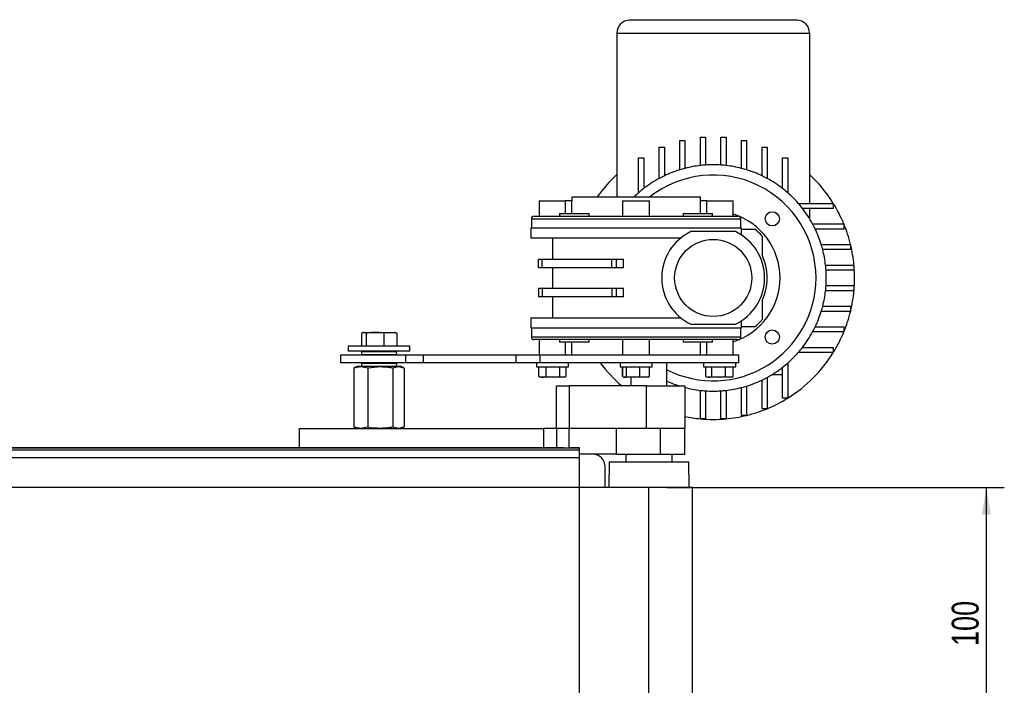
# Model space of a CAD drawing. Header units: millimetres. Extents: x 0 to 420, y 0 to 297.
# Tile 3 of 5: x 130 to 240, y 74 to 148. Entities that reach past the tile are written whole.
import ezdxf

# ---------------------------------------------------------------- set-up
doc = ezdxf.new("R2010")
doc.units = ezdxf.units.MM
doc.layers.add('QUOTE', color=174, linetype='Continuous')
doc.styles.add('SLDTEXTSTYLE3', font='TXT', dxfattribs={"width": 0.75})
doc.dimstyles.new('SLDDIMSTYLE0', dxfattribs={"dimtxt": 3, "dimasz": 3, "dimexe": 0, "dimexo": 0.0625, "dimgap": 0.75, "dimtad": 1, "dimlfac": 3.489065, "dimrnd": 1e-09, "dimzin": 12, "dimdsep": 46, "dimtxsty": 'SLDTEXTSTYLE3', "dimsah": 1, "dimcen": 0.09, "dimadec": 0, "dimazin": 3, "dimtfac": 1, "dimtdec": 3, "dimtofl": 0, "dimtmove": 0, "dimatfit": 3, "dimfxl": 0, "dimfrac": 2, "dimtolj": 1, "dimtzin": 12, "dimarcsym": 0})

# ---------------------------------------------------------------- blocks, each defined once
blk = doc.blocks.new('_D_1')
at = {"layer": 'QUOTE'}
for p, q in [((202.62, 96.2), (240.24, 96.2)), ((238.24, 96.2), (238.24, 67.54)), ((202.62, 67.54), (240.24, 67.54))]:
    blk.add_line(p, q, dxfattribs=at)
for points in [[(238.24, 96.2), (237.74, 93.2), (238.74, 93.2)], [(238.24, 67.54), (238.74, 70.54), (237.74, 70.54)]]:
    blk.add_solid(points, dxfattribs=at)
at = {"layer": 'QUOTE', "insert": (234.38, 78.55), "char_height": 3, "attachment_point": 1, "rotation": 90, "style": 'SLDTEXTSTYLE3'}
blk.add_mtext('100', dxfattribs=at)

msp = doc.modelspace()

# ---------------------------------------------------------------- linework, layer by layer
at = {"color": 7, "linetype": 'Continuous', "lineweight": 25}
for p, q in [((217.0979, 148.2812), (198.4683, 148.2812)), ((206.0194, 148.3385), (206.0194, 148.2812)), ((206.0635, 148.3385), (206.0635, 148.2812)), ((206.0635, 148.3385), (207.7831, 148.3385)), ((207.7831, 148.3385), (207.7831, 148.2812)), ((207.8272, 148.3385), (207.8272, 148.2812)), ((197.0352, 146.8482), (218.531, 146.8482)), ((197.0352, 146.8482), (197.0352, 128.5911)), ((218.531, 146.8482), (218.531, 127.8746)), ((206.3501, 135.2612), (206.9233, 135.2612)), ((206.3501, 132.092), (206.3501, 135.2612)), ((206.9233, 135.2612), (206.9233, 132.1444)), ((208.6429, 135.2612), (209.2162, 135.2612)), ((208.6429, 132.1444), (208.6429, 135.2612)), ((209.2162, 135.2612), (209.2162, 132.092)), ((201.7643, 130.6447), (201.7643, 134.1322)), ((201.7643, 134.1322), (202.3375, 134.1322)), ((202.3375, 134.1322), (202.3375, 130.9374)), ((204.0572, 131.6107), (204.0572, 134.8798)), ((204.0572, 134.8798), (204.6304, 134.8798)), ((204.6304, 134.8798), (204.6304, 131.7733)), ((210.9358, 131.7733), (210.9358, 134.8798)), ((210.9358, 134.8798), (211.509, 134.8798)), ((211.509, 134.8798), (211.509, 131.6107)), ((213.2287, 134.1322), (213.8019, 134.1322)), ((213.2287, 130.9374), (213.2287, 134.1322)), ((213.8019, 134.1322), (213.8019, 130.6447)), ((199.4714, 132.9571), (200.0447, 132.9571)), ((199.4714, 129.047), (199.4714, 132.9571)), ((200.0447, 132.9571), (200.0447, 129.5203)), ((215.5216, 129.5203), (215.5216, 132.9571)), ((215.5216, 132.9571), (216.0948, 132.9571)), ((216.0948, 132.9571), (216.0948, 129.047)), ((192.0196, 128.5911), (192.0196, 128.1612)), ((192.0196, 128.5911), (206.3501, 128.5911)), ((206.3501, 128.1612), (206.3501, 128.5911)), ((188.3653, 128.1612), (188.3653, 126.4415)), ((188.3653, 128.1612), (191.2887, 128.1612)), ((191.2887, 128.1612), (191.2887, 126.7281)), ((192.0372, 128.1612), (191.2887, 128.1612)), ((192.0372, 126.7281), (192.0372, 128.1612)), ((197.6801, 128.1612), (197.6801, 126.4415)), ((197.6801, 128.1612), (200.6895, 128.1612)), ((200.6895, 126.4415), (200.6895, 128.1612)), ((206.3325, 128.1612), (206.3325, 126.7281)), ((207.081, 128.1612), (206.3325, 128.1612)), ((207.081, 126.7281), (207.081, 128.1612)), ((207.081, 128.1612), (210.0043, 128.1612)), ((210.0043, 126.4415), (210.0043, 128.1612)), ((217.2673, 127.8746), (221.1773, 127.8746)), ((221.1773, 127.8746), (221.1773, 127.3014)), ((190.6463, 126.7281), (190.6463, 126.4415)), ((190.6463, 126.7281), (193.9423, 126.7281)), ((193.9423, 126.4415), (193.9423, 126.7281)), ((204.4274, 126.7281), (204.4274, 126.4415)), ((204.4274, 126.7281), (207.7234, 126.7281)), ((207.7234, 126.4415), (207.7234, 126.7281)), ((221.1773, 127.3014), (217.7405, 127.3014)), ((218.531, 127.3014), (218.531, 126.1596)), ((187.5055, 126.1549), (187.5055, 125.1518)), ((187.5055, 126.1549), (210.8642, 126.1549)), ((210.8642, 125.1518), (210.8642, 126.1549)), ((218.8649, 125.5817), (222.3524, 125.5817)), ((222.3524, 125.5817), (222.3524, 125.0085)), ((187.4338, 125.1518), (187.4338, 124.0054)), ((187.4338, 125.1518), (199.1848, 125.1518)), ((199.1848, 125.1518), (210.9358, 125.1518)), ((210.2817, 124.7219), (205.2845, 124.7219)), ((210.9358, 124.3502), (210.9358, 125.1518)), ((222.3524, 125.0085), (219.1576, 125.0085)), ((204.1606, 124.0054), (187.4338, 124.0054)), ((189.87, 124.0054), (189.87, 121.6552)), ((219.831, 123.2888), (223.1, 123.2888)), ((223.1, 123.2888), (223.1, 122.7156)), ((223.1, 122.7156), (219.9935, 122.7156)), ((188.2937, 120.738), (188.2937, 121.6552)), ((188.2937, 121.6552), (188.7185, 121.6552)), ((188.7185, 120.738), (188.7185, 121.6552)), ((188.7185, 121.6552), (196.4966, 121.6552)), ((196.4966, 120.738), (196.4966, 121.6552)), ((196.4966, 121.6552), (197.0135, 121.6552)), ((197.0135, 120.738), (197.0135, 121.6552)), ((197.0135, 121.6552), (197.7755, 121.6552)), ((197.7755, 120.738), (197.7755, 121.6552)), ((220.3123, 120.996), (223.4814, 120.996)), ((223.4814, 120.996), (223.4814, 120.4227)), ((188.2937, 120.738), (188.7185, 120.738)), ((188.7185, 120.738), (196.4966, 120.738)), ((189.87, 120.738), (189.87, 118.3878)), ((196.4966, 120.738), (197.0135, 120.738)), ((197.0135, 120.738), (197.7755, 120.738)), ((223.4814, 120.4227), (220.3646, 120.4227)), ((220.3646, 118.7031), (223.4814, 118.7031)), ((223.4814, 118.7031), (223.4814, 118.1299)), ((188.2937, 118.3878), (188.2937, 117.4707)), ((188.7185, 118.3878), (188.2937, 118.3878)), ((188.7185, 118.3878), (188.7185, 117.4707)), ((196.4966, 118.3878), (188.7185, 118.3878)), ((196.4966, 118.3878), (196.4966, 117.4707)), ((197.0135, 118.3878), (196.4966, 118.3878)), ((197.0135, 117.4707), (197.0135, 118.3878)), ((197.7755, 118.3878), (197.0135, 118.3878)), ((197.7755, 117.4707), (197.7755, 118.3878)), ((223.4814, 118.1299), (220.3123, 118.1299)), ((188.7185, 117.4707), (188.2937, 117.4707)), ((196.4966, 117.4707), (188.7185, 117.4707)), ((189.87, 117.4707), (189.87, 115.1205)), ((197.0135, 117.4707), (196.4966, 117.4707)), ((197.7755, 117.4707), (197.0135, 117.4707)), ((219.9935, 116.4102), (223.1, 116.4102)), ((223.1, 116.4102), (223.1, 115.837)), ((223.1, 115.837), (219.831, 115.837)), ((187.4338, 115.1205), (187.4338, 113.974)), ((187.4338, 115.1205), (204.1606, 115.1205)), ((205.2845, 114.4039), (210.2817, 114.4039)), ((210.9358, 113.974), (210.9358, 114.7756)), ((168.8234, 113.4963), (168.553, 113.397)), ((168.553, 113.397), (168.553, 111.9677)), ((168.7601, 113.4963), (168.6869, 113.4697)), ((168.7601, 113.4963), (168.8234, 113.4963)), ((169.0938, 113.397), (168.8234, 113.4963)), ((168.8234, 113.4963), (170.0792, 113.4963)), ((169.0938, 113.397), (169.0938, 111.9677)), ((170.0792, 113.4963), (171.7797, 113.4963)), ((171.7797, 113.4963), (171.0646, 113.397)), ((171.0646, 113.397), (171.0646, 111.9677)), ((172.4947, 113.397), (171.7797, 113.4963)), ((171.7797, 113.4963), (172.2876, 113.4963)), ((172.3608, 113.4697), (172.2876, 113.4963)), ((172.3533, 113.449), (172.4947, 113.397)), ((172.4947, 113.397), (172.4947, 111.9677)), ((210.9358, 113.974), (187.4338, 113.974)), ((187.5055, 113.974), (187.5055, 112.9709)), ((210.8642, 112.9709), (210.8642, 113.974)), ((222.3524, 113.5441), (218.8649, 113.5441)), ((219.1576, 114.1173), (222.3524, 114.1173)), ((222.3524, 114.1173), (222.3524, 113.5441)), ((210.8642, 112.9709), (187.5055, 112.9709)), ((188.3653, 112.6843), (188.3653, 110.9646)), ((190.6463, 112.6843), (190.6463, 112.3977)), ((193.9423, 112.3977), (190.6463, 112.3977)), ((191.2887, 112.3977), (191.2887, 110.9646)), ((192.0372, 110.9646), (192.0372, 112.3977)), ((193.9423, 112.3977), (193.9423, 112.6843)), ((197.6801, 112.6843), (197.6801, 110.9646)), ((200.6895, 110.9646), (200.6895, 112.6843)), ((204.4274, 112.6843), (204.4274, 112.3977)), ((207.7234, 112.3977), (204.4274, 112.3977)), ((206.3325, 112.3977), (206.3325, 110.9646)), ((207.081, 110.9646), (207.081, 112.3977)), ((207.7234, 112.3977), (207.7234, 112.6843)), ((210.0043, 110.9646), (210.0043, 112.6843)), ((166.2247, 110.9646), (166.2247, 110.1048)), ((173.5073, 110.9646), (166.2247, 110.9646)), ((167.0845, 111.9677), (167.0845, 111.3945)), ((173.9632, 111.9677), (167.0845, 111.9677)), ((173.9632, 111.3945), (167.0845, 111.3945)), ((168.5652, 111.3402), (168.5494, 111.0393)), ((168.5494, 111.0393), (172.4983, 111.0393)), ((172.4825, 111.3402), (168.5652, 111.3402)), ((172.4411, 110.9789), (168.6066, 110.9789)), ((168.7755, 110.9789), (168.7755, 110.9646)), ((172.2722, 110.9646), (172.2722, 110.9789)), ((172.4983, 111.0393), (172.4825, 111.3402)), ((173.5073, 110.1048), (173.5073, 110.9646)), ((175.4963, 110.9646), (173.5073, 110.9646)), ((173.9632, 111.3945), (173.9632, 111.9677)), ((175.4963, 110.1048), (175.4963, 110.9646)), ((185.8152, 110.9646), (175.4963, 110.9646)), ((185.8152, 110.1048), (185.8152, 110.9646)), ((188.4891, 110.9646), (185.8152, 110.9646)), ((188.4891, 110.1048), (188.4891, 110.9646)), ((210.6492, 110.9646), (188.4891, 110.9646)), ((210.6492, 110.1048), (210.6492, 110.9646)), ((221.1773, 111.2512), (217.2673, 111.2512)), ((217.7405, 111.8244), (221.1773, 111.8244)), ((221.1773, 111.8244), (221.1773, 111.2512)), ((173.5073, 110.1048), (166.2247, 110.1048)), ((168.5494, 110.0301), (168.5652, 109.7292)), ((172.4983, 110.0301), (168.5494, 110.0301)), ((168.6066, 110.0905), (172.4411, 110.0905)), ((168.7755, 110.1048), (168.7755, 110.0905)), ((172.2722, 110.0905), (172.2722, 110.1048)), ((172.4825, 109.7292), (172.4983, 110.0301)), ((175.4963, 110.1048), (173.5073, 110.1048)), ((185.8152, 110.1048), (175.4963, 110.1048)), ((188.4891, 110.1048), (185.8152, 110.1048)), ((188.0787, 110.1048), (188.0787, 109.6462)), ((210.6492, 110.1048), (188.4891, 110.1048)), ((191.6613, 109.6462), (191.6613, 110.1048)), ((197.3935, 110.1048), (197.3935, 109.6462)), ((200.9761, 109.6462), (200.9761, 110.1048)), ((202.6241, 107.5253), (202.6241, 110.1048)), ((206.7083, 110.1048), (206.7083, 109.6462)), ((210.2909, 109.6462), (210.2909, 110.1048)), ((216.0948, 110.0788), (216.0948, 106.1687)), ((167.7159, 109.5377), (168.4912, 109.6749)), ((167.8001, 109.5561), (167.7159, 109.5377)), ((167.7159, 109.5377), (167.7159, 102.9334)), ((168.0877, 109.6749), (167.7955, 109.5685)), ((168.4912, 109.6749), (168.0877, 109.6749)), ((168.4912, 109.6749), (169.2666, 109.5377)), ((170.6706, 109.6749), (168.4912, 109.6749)), ((168.5652, 109.7292), (172.4825, 109.7292)), ((169.2666, 109.5377), (169.2666, 102.9334)), ((172.7032, 109.6749), (170.6706, 109.6749)), ((172.0745, 109.5377), (172.7032, 109.6749)), ((172.0745, 109.5377), (172.0745, 102.9334)), ((172.7032, 109.6749), (173.2476, 109.5561)), ((172.96, 109.6749), (172.7032, 109.6749)), ((173.2522, 109.5685), (172.96, 109.6749)), ((173.3318, 109.5377), (173.3318, 102.9334)), ((188.0787, 109.6462), (188.1507, 109.6462)), ((188.1507, 109.6462), (191.6613, 109.6462)), ((188.3434, 108.5743), (188.3434, 109.6462)), ((189.1513, 108.5743), (189.1513, 109.6462)), ((190.6778, 108.5743), (190.6778, 109.6462)), ((191.3966, 108.5743), (191.3966, 109.6462)), ((197.3936, 109.6462), (200.9761, 109.6462)), ((197.6689, 108.5743), (197.6689, 109.6462)), ((197.7014, 108.5743), (197.7014, 109.6462)), ((198.1276, 108.5743), (198.1276, 109.6462)), ((199.611, 108.5743), (199.611, 109.6462)), ((200.6682, 108.5743), (200.6682, 109.6462)), ((206.7083, 109.6462), (210.2909, 109.6462)), ((206.9782, 108.5743), (206.9782, 109.6462)), ((207.6219, 108.5743), (207.6219, 109.6462)), ((209.1434, 108.5743), (209.1434, 109.6462)), ((210.0211, 108.5743), (210.0211, 109.6462)), ((214.3798, 108.815), (215.5216, 108.815)), ((215.5216, 106.1687), (215.5216, 109.6055)), ((188.3707, 108.5686), (188.3434, 108.5743)), ((188.3692, 108.5646), (188.5472, 108.4998)), ((188.7473, 108.4998), (188.5472, 108.4998)), ((189.9146, 108.4998), (188.7473, 108.4998)), ((189.1513, 108.5743), (189.9146, 108.4998)), ((189.9146, 108.4998), (190.6778, 108.5743)), ((191.0372, 108.4998), (189.9146, 108.4998)), ((190.6778, 108.5743), (191.0372, 108.4998)), ((191.0372, 108.4998), (191.3966, 108.5743)), ((191.1928, 108.4998), (191.0372, 108.4998)), ((191.1928, 108.4998), (191.3708, 108.5646)), ((197.6689, 108.5743), (197.7295, 108.5574)), ((197.7247, 108.5603), (197.6689, 108.5743)), ((197.7439, 108.5428), (197.8073, 108.5197)), ((197.8073, 108.5197), (197.862, 108.4998)), ((197.9145, 108.4998), (197.862, 108.4998)), ((198.8693, 108.4998), (197.9145, 108.4998)), ((198.1276, 108.5743), (198.8693, 108.4998)), ((198.6116, 108.4998), (198.6116, 107.5253)), ((198.8693, 108.4998), (199.611, 108.5743)), ((200.1396, 108.4998), (198.8693, 108.4998)), ((199.611, 108.5743), (200.1396, 108.4998)), ((200.1396, 108.4998), (200.6682, 108.5743)), ((200.5076, 108.4998), (200.1396, 108.4998)), ((200.5076, 108.4998), (200.5623, 108.5197)), ((207.0409, 108.5492), (207.1768, 108.4998)), ((207.3, 108.4998), (207.1768, 108.4998)), ((208.3827, 108.4998), (207.3, 108.4998)), ((207.6219, 108.5743), (208.3827, 108.4998)), ((208.3827, 108.4998), (209.1434, 108.5743)), ((209.5823, 108.4998), (208.3827, 108.4998)), ((209.1434, 108.5743), (209.5823, 108.4998)), ((209.5823, 108.4998), (210.0211, 108.5743)), ((209.8225, 108.4998), (209.5823, 108.4998)), ((209.8225, 108.4998), (209.9583, 108.5492)), ((213.2287, 104.9937), (213.2287, 108.1884)), ((213.8019, 108.4811), (213.8019, 104.9937)), ((190.2999, 102.7962), (190.2999, 107.5253)), ((190.2999, 107.5253), (191.733, 107.5253)), ((191.733, 107.5253), (191.733, 102.7962)), ((200.3313, 107.5253), (191.733, 107.5253)), ((200.3313, 102.7962), (200.3313, 107.5253)), ((200.3313, 107.5253), (204.6304, 107.5253)), ((204.6304, 107.5253), (204.6304, 102.7962)), ((206.3501, 103.8646), (206.3501, 107.0338)), ((206.9233, 106.9814), (206.9233, 103.8646)), ((208.6429, 103.8646), (208.6429, 106.9814)), ((209.2162, 107.0338), (209.2162, 103.8646)), ((210.9358, 104.246), (210.9358, 107.3525)), ((211.509, 107.5151), (211.509, 104.246)), ((216.0948, 106.1687), (215.5216, 106.1687)), ((213.8019, 104.9937), (213.2287, 104.9937)), ((206.9233, 103.8646), (206.3501, 103.8646)), ((209.2162, 103.8646), (208.6429, 103.8646)), ((211.509, 104.246), (210.9358, 104.246)), ((161.6389, 100.6467), (161.6389, 102.7962)), ((161.6389, 102.7962), (188.8669, 102.7962)), ((168.4912, 102.7962), (167.7159, 102.9334)), ((167.7159, 102.9334), (167.8001, 102.915)), ((167.7955, 102.9026), (168.0877, 102.7962)), ((169.2666, 102.9334), (168.4912, 102.7962)), ((172.7032, 102.7962), (172.0745, 102.9334)), ((173.2476, 102.915), (172.7032, 102.7962)), ((172.96, 102.7962), (173.2522, 102.9026)), ((188.8669, 102.7962), (188.8669, 100.6467)), ((190.2999, 102.7962), (188.8669, 102.7962)), ((190.2999, 102.7962), (190.2999, 100.6467)), ((191.733, 102.7962), (190.2999, 102.7962)), ((191.733, 100.6467), (191.733, 102.7962)), ((196.9639, 102.7962), (191.733, 102.7962)), ((196.9639, 102.7962), (196.9639, 99.9301)), ((200.3313, 102.7962), (196.9639, 102.7962)), ((200.3313, 102.7962), (200.3063, 102.7962)), ((204.6304, 102.7962), (200.3313, 102.7962)), ((201.9076, 99.9301), (201.9076, 102.7962)), ((204.6304, 99.9301), (204.6304, 102.7962)), ((192.8794, 100.3601), (69.064, 100.3601)), ((191.1083, 100.6467), (70.8351, 100.6467)), ((191.1083, 100.6467), (191.733, 100.6467)), ((192.8794, 100.6467), (191.733, 100.6467)), ((192.8794, 100.6083), (192.8794, 100.6467)), ((192.8794, 100.3601), (192.8794, 100.6083)), ((192.8794, 99.5002), (192.8794, 100.3601)), ((196.9639, 99.9301), (192.8794, 99.9301)), ((196.9639, 99.9301), (201.9076, 99.9301)), ((198.0384, 99.9301), (198.0384, 99.0703)), ((201.9076, 99.9301), (204.6304, 99.9301)), ((203.1974, 99.0703), (203.1974, 99.9301)), ((192.8794, 99.5002), (69.064, 99.5002)), ((196.1754, 99.0703), (196.1277, 96.2042)), ((196.1754, 99.0703), (205.0603, 99.0703)), ((205.1081, 96.2042), (205.0603, 99.0703)), ((195.7455, 96.2042), (195.7455, 98.4971)), ((200.6179, 96.2042), (61.3256, 96.2042)), ((200.6179, 67.5432), (200.6179, 96.2042)), ((205.4902, 96.2042), (200.6179, 96.2042)), ((205.4902, 67.5432), (205.4902, 96.2042))]:
    msp.add_line(p, q, dxfattribs=at)
at = {"color": 7, "linetype": 'Continuous'}
for p in [(69.064, 100.6467), (192.8794, 63.1008)]:
    msp.add_line(p, (192.8794, 100.6467), dxfattribs=at)
at = {"color": 7, "linetype": 'Continuous', "lineweight": 25}
for centre, radius in [((214.3697, 126.1495), 0.7882), ((207.7831, 119.5629), 4.2991), ((214.3697, 112.9763), 0.7882)]:
    msp.add_circle(centre, radius, dxfattribs=at)
for centre, radius, start, end in [((198.4683, 146.8482), 1.433, 90, 180), ((217.0979, 146.8482), 1.433, 0, 90), ((207.7831, 119.5629), 12.6108, 104.477512, 107.184796), ((207.7831, 119.5629), 12.6108, 96.524979, 104.477512), ((207.7831, 119.5629), 12.6108, 93.909564, 96.524979), ((207.7831, 119.5629), 12.6108, 86.090436, 93.909564), ((207.7831, 119.5629), 12.6108, 83.475021, 86.090436), ((207.7831, 119.5629), 12.6108, 75.522488, 83.475021), ((207.7831, 119.5629), 12.6108, 72.815204, 75.522488), ((207.7831, 119.5629), 15.7635, 132.985886, 145.059373), ((207.7831, 119.5629), 11.4644, 0, 128.047507), ((207.7831, 119.5629), 12.6108, 115.583002, 118.507431), ((207.7831, 119.5629), 12.6108, 107.184796, 115.583002), ((207.7831, 119.5629), 12.6108, 64.416998, 72.815204), ((207.7831, 119.5629), 12.6108, 61.492569, 64.416998), ((207.7831, 119.5629), 15.7635, 31.821369, 47.014114), ((207.7831, 119.5629), 12.6108, 118.507431, 127.852903), ((207.7831, 119.5629), 12.6108, 52.147097, 61.492569), ((207.7831, 119.5629), 12.6108, 131.230577, 134.282248), ((207.7831, 119.5629), 12.6108, 127.852903, 131.230577), ((207.7831, 119.5629), 12.6108, 48.769423, 52.147097), ((207.7831, 119.5629), 12.6108, 41.230577, 48.769423), ((207.7831, 119.5629), 12.6108, 37.852903, 41.230577), ((207.7831, 119.5629), 15.7635, 22.446351, 31.821369), ((187.7921, 126.1549), 0.2866, 90, 180), ((207.7831, 119.5629), 7.4519, 0, 72.657865), ((210.5776, 126.1549), 0.2866, 0, 90), ((207.7831, 119.5629), 12.6108, 28.507431, 37.852903), ((207.7831, 119.5629), 12.6108, 25.583002, 28.507431), ((207.7831, 119.5629), 15.7635, 13.672018, 22.446351), ((207.7831, 119.5629), 5.7322, 115.841933, 244.158067), ((207.7831, 119.5629), 5.7322, 295.841933, 64.158067), ((207.7831, 119.5629), 7.1652, 40.535802, 49.464198), ((207.7831, 119.5629), 12.6108, 17.184796, 25.583002), ((207.7831, 119.5629), 12.6108, 14.477512, 17.184796), ((207.7831, 119.5629), 15.7635, 5.215909, 13.672018), ((207.7831, 119.5629), 6.0188, 334.791235, 25.208765), ((207.7831, 119.5629), 12.6108, 6.524979, 14.477512), ((207.7831, 119.5629), 12.6108, 3.909564, 6.524979), ((207.7831, 119.5629), 15.7635, 354.784091, 5.215909), ((207.7831, 119.5629), 12.6108, 356.090436, 3.909564), ((207.7831, 119.5629), 11.4644, 243.256316, 0), ((207.7831, 119.5629), 7.4519, 287.342135, 0), ((207.7831, 119.5629), 12.6108, 353.475021, 356.090436), ((207.7831, 119.5629), 12.6108, 345.522488, 353.475021), ((207.7831, 119.5629), 15.7635, 346.327982, 354.784091), ((207.7831, 119.5629), 12.6108, 342.815204, 345.522488), ((207.7831, 119.5629), 12.6108, 334.416998, 342.815204), ((207.7831, 119.5629), 15.7635, 337.553649, 346.327982), ((207.7831, 119.5629), 7.1652, 310.535802, 319.464198), ((207.7831, 119.5629), 12.6108, 322.147097, 331.492569), ((207.7831, 119.5629), 12.6108, 331.492569, 334.416998), ((207.7831, 119.5629), 15.7635, 328.178631, 337.553649), ((187.7921, 112.9709), 0.2866, 180, 270), ((210.5776, 112.9709), 0.2866, 270, 0), ((168.6066, 111.0363), 0.0573, 177, 270), ((168.6224, 111.3372), 0.0573, 90, 177), ((172.4253, 111.3372), 0.0573, 3, 90), ((172.4411, 111.0363), 0.0573, 270, 3), ((207.7831, 119.5629), 12.6108, 311.230577, 318.769423), ((207.7831, 119.5629), 15.7635, 301.821369, 328.178631), ((207.7831, 119.5629), 12.6108, 318.769423, 322.147097), ((168.6066, 110.0331), 0.0573, 90, 183), ((172.4411, 110.0331), 0.0573, 357, 90), ((207.7831, 119.5629), 15.7635, 216.869898, 229.785829), ((207.7831, 119.5629), 12.6108, 307.852903, 311.230577), ((168.6224, 109.7322), 0.0573, 183, 270), ((172.4253, 109.7322), 0.0573, 270, 357), ((207.7831, 119.5629), 12.6108, 298.507431, 307.852903), ((207.7831, 119.5629), 12.6108, 245.85226, 252.815204), ((207.7831, 119.5629), 12.6108, 287.184796, 295.583002), ((207.7831, 119.5629), 12.6108, 295.583002, 298.507431), ((207.7831, 119.5629), 12.6108, 255.522488, 263.475021), ((207.7831, 119.5629), 12.6108, 263.475021, 266.090436), ((207.7831, 119.5629), 12.6108, 266.090436, 273.909564), ((207.7831, 119.5629), 12.6108, 273.909564, 276.524979), ((207.7831, 119.5629), 12.6108, 276.524979, 284.477512), ((207.7831, 119.5629), 12.6108, 284.477512, 287.184796), ((207.7831, 119.5629), 15.7635, 292.446351, 301.821369), ((207.7831, 119.5629), 15.7635, 283.672018, 292.446351), ((207.7831, 119.5629), 15.7635, 258.463041, 264.784091), ((207.7831, 119.5629), 15.7635, 264.784091, 275.215909), ((207.7831, 119.5629), 15.7635, 275.215909, 283.672018), ((194.3125, 98.4971), 1.433, 0, 90)]:
    msp.add_arc(centre, radius, start, end, dxfattribs=at)
for points, knots in [([(187.7921, 126.4415), (187.8038, 126.4415), (187.8272, 126.4415), (188.0149, 126.4415), (188.3083, 126.4415), (188.7513, 126.4415), (189.3713, 126.4415), (190.176, 126.4415), (190.8155, 126.4415), (191.1289, 126.4415)], [0, 0, 0, 0, 0.13174335, 0.26278596, 0.39244922, 0.52009696, 0.6857693, 0.84597725, 1, 1, 1, 1]), ([(191.1289, 126.4415), (191.4652, 126.4415), (192.1513, 126.4415), (193.3409, 126.4415), (194.5458, 126.4415), (195.7288, 126.4415), (196.8503, 126.4415), (198.0082, 126.4415), (199.1848, 126.4415), (200.3614, 126.4415), (201.5194, 126.4415), (202.6408, 126.4415), (203.8239, 126.4415), (205.0288, 126.4415), (206.2185, 126.4415), (206.9045, 126.4415), (207.2407, 126.4415)], [0, 0, 0, 0, 0.0770186, 0.15712279, 0.23995153, 0.3037754, 0.36860702, 0.43412833, 0.5, 0.56587168, 0.63139298, 0.69622461, 0.76004848, 0.84288465, 0.92298862, 1, 1, 1, 1]), ([(207.2407, 126.4415), (207.5542, 126.4415), (208.1937, 126.4415), (208.9984, 126.4415), (209.6184, 126.4415), (210.0613, 126.4415), (210.3547, 126.4415), (210.5424, 126.4415), (210.5658, 126.4415), (210.5776, 126.4415)], [0, 0, 0, 0, 0.15403719, 0.31424557, 0.47990305, 0.60755079, 0.73721404, 0.86825665, 1, 1, 1, 1]), ([(210.9358, 125.0085), (211.2803, 125.0085), (211.7943, 125.0085), (212.2798, 125.0085), (212.44, 125.0085)], [0, 0, 0, 0, 0.67004943, 1, 1, 1, 1]), ([(213.2287, 124.2198), (213.2287, 123.8842), (213.2287, 123.211), (213.2287, 122.4887), (213.2287, 122.1264)], [0, 0, 0, 0, 0.49838846, 1, 1, 1, 1]), ([(213.2287, 116.9994), (213.2287, 116.6397), (213.2287, 115.9174), (213.2287, 115.2441), (213.2287, 114.9061)], [0, 0, 0, 0, 0.49788857, 1, 1, 1, 1]), ([(170.0792, 113.4963), (169.8168, 113.4841), (169.4862, 113.4686), (169.1609, 113.4093), (169.0938, 113.397)], [0, 0, 0, 0, 0.793814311, 1, 1, 1, 1]), ([(171.0646, 113.397), (171.0474, 113.4002), (170.7226, 113.4609), (170.3921, 113.4791), (170.0792, 113.4963)], [0, 0, 0, 0, 0.0529743, 1, 1, 1, 1]), ([(212.44, 114.1173), (211.9574, 114.1173), (211.4696, 114.1173), (210.9415, 114.1173), (210.9358, 114.1173)], [0, 0, 0, 0, 0.98917197, 1, 1, 1, 1]), ([(191.1289, 112.6843), (190.7908, 112.6843), (190.1141, 112.6843), (189.2919, 112.6843), (188.6282, 112.6843), (188.1511, 112.6843), (187.8484, 112.6843), (187.8108, 112.6843), (187.7921, 112.6843)], [0, 0, 0, 0, 0.16661842, 0.33340123, 0.49999998, 0.66661412, 0.83340089, 1, 1, 1, 1]), ([(207.2407, 112.6843), (206.876, 112.6843), (206.1463, 112.6843), (204.8958, 112.6843), (203.5575, 112.6843), (202.1418, 112.6843), (200.6761, 112.6843), (199.1848, 112.6843), (197.6934, 112.6843), (196.2278, 112.6843), (194.8121, 112.6843), (193.4737, 112.6843), (192.2233, 112.6843), (191.4936, 112.6843), (191.1289, 112.6843)], [0, 0, 0, 0, 0.08330903, 0.16670044, 0.25, 0.33330725, 0.41670064, 0.50000002, 0.58330727, 0.66670065, 0.75000003, 0.83330728, 0.91669474, 1, 1, 1, 1]), ([(210.5776, 112.6843), (210.5588, 112.6843), (210.5213, 112.6843), (210.2185, 112.6843), (209.7414, 112.6843), (209.0778, 112.6843), (208.2554, 112.6843), (207.5788, 112.6843), (207.2407, 112.6843)], [0, 0, 0, 0, 0.1666145, 0.33340129, 0.50000005, 0.66661455, 0.83338947, 1, 1, 1, 1]), ([(169.2666, 109.5377), (169.2862, 109.5413), (169.7491, 109.6251), (170.2198, 109.6505), (170.6706, 109.6749)], [0, 0, 0, 0, 0.04250423, 1, 1, 1, 1]), ([(170.6706, 109.6749), (171.0353, 109.6587), (171.5063, 109.6378), (171.9699, 109.5561), (172.0745, 109.5377)], [0, 0, 0, 0, 0.77428869, 1, 1, 1, 1]), ([(188.3434, 108.5743), (188.3709, 108.5651), (188.5043, 108.5206), (188.6398, 108.509), (188.7473, 108.4998)], [0, 0, 0, 0, 0.20618569, 1, 1, 1, 1]), ([(188.7473, 108.4998), (188.8756, 108.5127), (189.011, 108.5264), (189.1442, 108.5718), (189.1513, 108.5743)], [0, 0, 0, 0, 0.9470257, 1, 1, 1, 1]), ([(197.7014, 108.5743), (197.716, 108.5651), (197.7863, 108.5206), (197.8578, 108.509), (197.9145, 108.4998)], [0, 0, 0, 0, 0.20618569, 1, 1, 1, 1]), ([(197.9145, 108.4998), (197.9822, 108.5127), (198.0537, 108.5264), (198.1239, 108.5718), (198.1276, 108.5743)], [0, 0, 0, 0, 0.9470257, 1, 1, 1, 1]), ([(200.6682, 108.5743), (200.6645, 108.5718), (200.6288, 108.5485), (200.5926, 108.5413), (200.5601, 108.5348)], [0, 0, 0, 0, 0.10439213, 1, 1, 1, 1]), ([(206.9782, 108.5743), (207.0001, 108.5651), (207.1064, 108.5206), (207.2143, 108.509), (207.3, 108.4998)], [0, 0, 0, 0, 0.20618569, 1, 1, 1, 1]), ([(207.3, 108.4998), (207.4023, 108.5127), (207.5102, 108.5264), (207.6163, 108.5718), (207.6219, 108.5743)], [0, 0, 0, 0, 0.9470257, 1, 1, 1, 1]), ([(210.0211, 108.5743), (210.0155, 108.5717), (209.9931, 108.5617), (209.9704, 108.5584), (209.9534, 108.5559)], [0, 0, 0, 0, 0.25122781, 1, 1, 1, 1]), ([(170.6706, 102.7962), (170.2198, 102.8206), (169.7491, 102.846), (169.2862, 102.9298), (169.2666, 102.9334)], [0, 0, 0, 0, 0.95749577, 1, 1, 1, 1]), ([(172.0745, 102.9334), (171.9699, 102.915), (171.5063, 102.8333), (171.0353, 102.8124), (170.6706, 102.7962)], [0, 0, 0, 0, 0.22571131, 1, 1, 1, 1])]:
    msp.add_open_spline(points, degree=3, knots=knots, dxfattribs=at)

# ---------------------------------------------------------------- dimensions: what is measured, and where the dimension line sits
at = {"layer": 'QUOTE'}
dim = msp.add_linear_dim(base=(235.8631, 67.5432), p1=(200.6179, 96.2042), p2=(200.6179, 67.5432), angle=90, dimstyle='SLDDIMSTYLE0', dxfattribs=at)
dim.commit()
dim.dimension.update_dxf_attribs({"geometry": '_D_1', "text_midpoint": (235.8631, 81.8737), "dimtype": 160})

doc.saveas('drawing.dxf')
